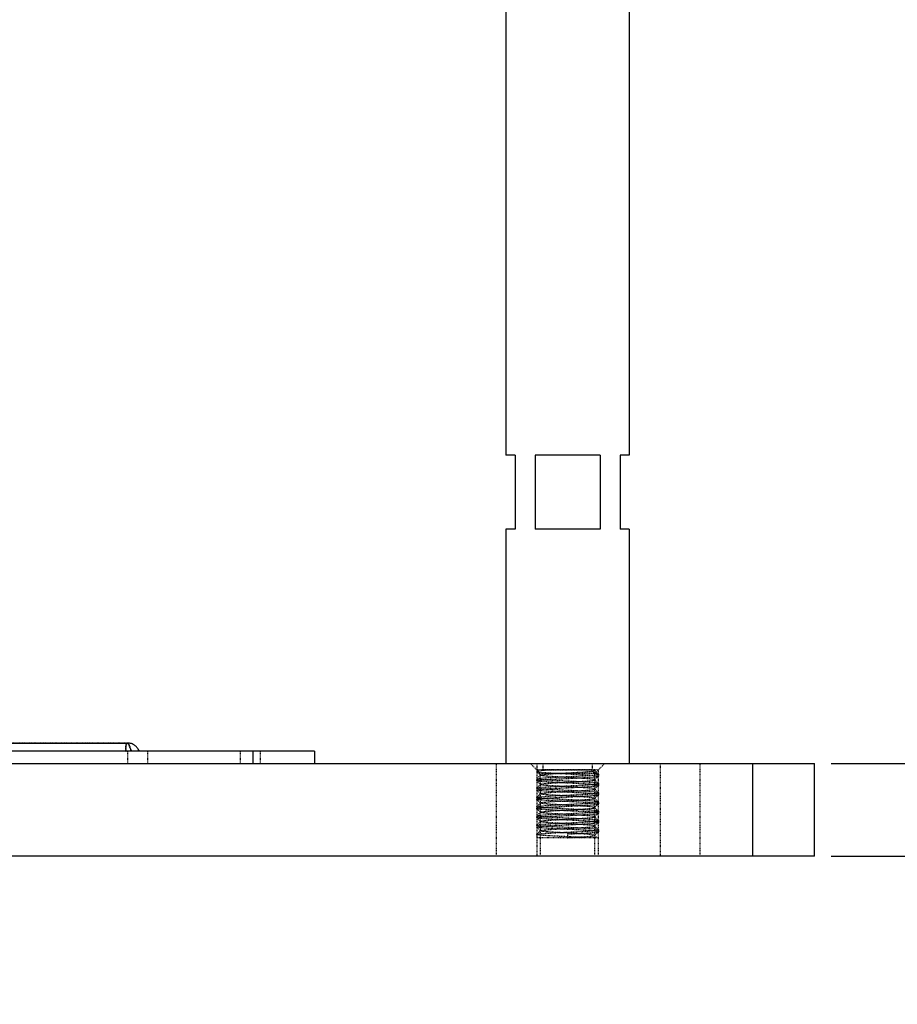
# Model space of a CAD drawing. Header units: millimetres. Extents: x -24622 to 2314, y -1603 to 2287.
# Tile 10 of 197: x -2793 to -2650, y 609 to 769. Entities that reach past the tile are written whole.
import ezdxf

# ---------------------------------------------------------------- set-up
doc = ezdxf.new("R2010")
doc.units = ezdxf.units.MM
doc.linetypes.add('HIDDEN', pattern=[0.2, 0.1, -0.1])
doc.layers.add('02___PRT_ALL_AXES', color=7, linetype='Continuous')
doc.layers.add('DEFAULT_2', color=8, linetype='HIDDEN')
doc.dimstyles.new('副本 22', dxfattribs={"dimtxt": 24, "dimasz": 12, "dimexe": 2.1, "dimexo": 2.7, "dimgap": 2, "dimtad": 0, "dimtxsty": 'Standard', "dimblk": 'OPEN30', "dimcen": 0, "dimclrd": 5, "dimclre": 3, "dimclrt": 256, "dimadec": 0, "dimazin": 2, "dimtm": 1e-09, "dimtfac": 0.6, "dimtofl": 0, "dimtmove": 0, "dimatfit": 3, "dimldrblk": 'OPEN30', "dimfxl": 0, "dimtolj": 1, "dimarcsym": 0})

# ---------------------------------------------------------------- blocks, each defined once
blk = doc.blocks.new('_Open30')
at = {"color": 0, "linetype": 'ByBlock', "lineweight": -2}
for p, q in [((-1, 0.268), (0, 0)), ((0, 0), (-1, -0.268)), ((0, 0), (-1, 0))]:
    blk.add_line(p, q, dxfattribs=at)
blk = doc.blocks.new('*D102')
at = {"color": 5, "linetype": 'ByBlock', "lineweight": -2}
for p, q in [((-2632.3, 660.34), (-2632.3, 672.34)), ((-2632.3, 621.34), (-2632.3, 609.34))]:
    blk.add_line(p, q, dxfattribs=at)
at = {"color": 3, "linetype": 'ByBlock', "lineweight": -2}
for p, q in [((-2661.11, 648.34), (-2630.2, 648.34)), ((-2661.11, 633.34), (-2630.2, 633.34))]:
    blk.add_line(p, q, dxfattribs=at)
at = {"layer": 'Defpoints', "color": 0, "linetype": 'ByBlock'}
for p in [(-2663.81, 648.34), (-2632.3, 648.34), (-2663.81, 633.34)]:
    blk.add_point(p, dxfattribs=at)
at = {"color": 5, "linetype": 'ByBlock', "lineweight": -2, "xscale": 12, "yscale": 12, "zscale": 12}
for p, rotation in [((-2632.3, 648.34), 270), ((-2632.3, 633.34), 90)]:
    blk.add_blockref('_Open30', p, dxfattribs=dict(at, rotation=rotation))
at = {"linetype": 'ByBlock', "insert": (-2632.3, 690.34), "char_height": 24, "attachment_point": 5, "rotation": 90}
blk.add_mtext('\\A1;15', dxfattribs=at)
blk = doc.blocks.new('*D103')
at = {"color": 3, "linetype": 'ByBlock', "lineweight": -2}
for p, q in [((-2581.11, 1027.34), (-2544.56, 1027.34)), ((-2661.11, 633.34), (-2544.56, 633.34))]:
    blk.add_line(p, q, dxfattribs=at)
at = {"color": 5, "linetype": 'ByBlock', "lineweight": -2}
for p, q in [((-2546.66, 1015.34), (-2546.66, 898.34)), ((-2546.66, 645.34), (-2546.66, 762.34))]:
    blk.add_line(p, q, dxfattribs=at)
at = {"layer": 'Defpoints', "color": 0, "linetype": 'ByBlock'}
for p in [(-2583.81, 1027.34), (-2546.66, 1027.34), (-2663.81, 633.34)]:
    blk.add_point(p, dxfattribs=at)
at = {"color": 5, "linetype": 'ByBlock', "lineweight": -2, "xscale": 12, "yscale": 12, "zscale": 12}
for p, rotation in [((-2546.66, 1027.34), 90), ((-2546.66, 633.34), 270)]:
    blk.add_blockref('_Open30', p, dxfattribs=dict(at, rotation=rotation))
at = {"linetype": 'ByBlock', "insert": (-2546.66, 830.34), "char_height": 24, "attachment_point": 5, "rotation": 90}
blk.add_mtext('\\A1;394%%P20', dxfattribs=at)

msp = doc.modelspace()

# ---------------------------------------------------------------- linework, layer by layer
at = {"color": 7, "linetype": 'Continuous'}
for p, q in [((-2713.808, 808.337), (-2713.808, 698.337)), ((-2693.808, 808.337), (-2693.808, 698.337)), ((-2712.308, 698.337), (-2713.808, 698.337)), ((-2712.308, 698.337), (-2712.308, 686.337)), ((-2698.54, 698.337), (-2709.075, 698.337)), ((-2709.075, 698.337), (-2709.075, 686.337)), ((-2698.54, 698.337), (-2698.54, 686.337)), ((-2693.808, 698.337), (-2695.308, 698.337)), ((-2695.308, 698.337), (-2695.308, 686.337)), ((-2712.308, 686.337), (-2713.808, 686.337)), ((-2713.808, 686.337), (-2713.808, 648.337)), ((-2698.54, 686.337), (-2709.075, 686.337)), ((-2693.808, 686.337), (-2695.308, 686.337)), ((-2693.808, 686.337), (-2693.808, 648.337)), ((-2794.044, 651.679), (-2775.108, 651.679)), ((-2744.808, 650.337), (-2815.808, 650.337)), ((-2773.237, 650.545), (-2773.334, 650.683)), ((-2773.182, 650.469), (-2773.237, 650.545)), ((-2754.724, 648.337), (-2754.724, 650.337)), ((-2744.808, 650.337), (-2744.808, 648.337)), ((-3363.808, 648.337), (-2663.808, 648.337)), ((-2673.808, 633.337), (-2673.808, 648.337)), ((-2663.808, 633.337), (-2663.808, 648.337)), ((-2663.808, 633.337), (-3363.808, 633.337))]:
    msp.add_line(p, q, dxfattribs=at)
for points in [[(-2774.19, 651.458), (-2774.324, 651.52), (-2774.463, 651.572), (-2774.608, 651.615), (-2774.758, 651.648), (-2774.912, 651.669), (-2775.069, 651.679), (-2775.114, 651.679)], [(-2773.949, 651.314), (-2774.066, 651.389), (-2774.19, 651.458)], [(-2773.334, 650.683), (-2773.401, 650.774), (-2773.475, 650.868), (-2773.557, 650.964), (-2773.646, 651.058), (-2773.741, 651.149), (-2773.842, 651.234), (-2773.951, 651.315)], [(-2773.064, 650.337), (-2773.118, 650.39), (-2773.184, 650.471)]]:
    msp.add_lwpolyline(points, dxfattribs=at)
at = {"color": 7, "linetype": 'Continuous', "start_tangent": (0.9999995, 0.0009566), "end_tangent": (0.3161193, -0.9487195)}
msp.add_spline([(-2775.114, 651.679), (-2774.972, 651.582), (-2774.813, 651.301), (-2774.642, 650.867), (-2774.461, 650.337)], degree=3, dxfattribs=at)
at = {"layer": '02___PRT_ALL_AXES', "color": 7, "linetype": 'Continuous'}
for p, q in [((-2713.808, 808.337), (-2713.808, 698.337)), ((-2693.808, 808.337), (-2693.808, 698.337)), ((-2713.808, 686.337), (-2713.808, 648.337)), ((-2693.808, 686.337), (-2693.808, 648.337))]:
    msp.add_line(p, q, dxfattribs=at)
at = {"layer": '02___PRT_ALL_AXES', "color": 8, "linetype": 'HIDDEN'}
for p, q in [((-2713.808, 648.337), (-2693.808, 648.337)), ((-2707.808, 648.337), (-2707.808, 647.337)), ((-2699.808, 648.337), (-2699.808, 647.337)), ((-2708.808, 647.337), (-2708.808, 647.062)), ((-2707.808, 647.337), (-2699.808, 647.337)), ((-2698.808, 646.612), (-2698.808, 646.312)), ((-2708.808, 645.862), (-2708.808, 645.562)), ((-2698.808, 645.112), (-2698.808, 644.812)), ((-2708.808, 644.362), (-2708.808, 644.062)), ((-2698.808, 643.612), (-2698.808, 643.312)), ((-2708.808, 642.862), (-2708.808, 642.562)), ((-2698.808, 642.112), (-2698.808, 641.812)), ((-2708.808, 641.362), (-2708.808, 641.062)), ((-2708.808, 639.862), (-2708.808, 639.562)), ((-2698.808, 640.612), (-2698.808, 640.312)), ((-2708.808, 638.362), (-2708.808, 638.062)), ((-2698.808, 639.112), (-2698.808, 638.812)), ((-2708.808, 636.862), (-2708.808, 636.337)), ((-2698.808, 637.612), (-2698.808, 637.312))]:
    msp.add_line(p, q, dxfattribs=at)
at = {"layer": 'DEFAULT_2', "color": 8, "linetype": 'HIDDEN'}
for p, q in [((-2775.115, 651.679), (-2794.052, 651.679)), ((-2775.058, 648.337), (-2775.058, 650.337)), ((-2773.117, 650.389), (-2773.118, 650.39)), ((-2771.808, 648.337), (-2771.808, 650.337)), ((-2756.808, 648.337), (-2756.808, 650.337)), ((-2753.558, 648.337), (-2753.558, 650.337)), ((-2715.308, 633.337), (-2715.308, 648.337)), ((-2708.208, 646.737), (-2709.808, 648.337)), ((-2708.808, 648.337), (-2708.808, 633.337)), ((-2699.408, 646.737), (-2697.808, 648.337)), ((-2688.808, 648.337), (-2688.808, 633.337)), ((-2682.308, 633.337), (-2682.308, 648.337)), ((-2698.808, 647.337), (-2708.808, 647.337)), ((-2708.808, 647.062), (-2708.802, 647.051)), ((-2708.802, 647.051), (-2708.244, 646.492)), ((-2708.201, 646.475), (-2708.802, 645.873)), ((-2708.244, 646.492), (-2708.201, 646.449)), ((-2699.408, 646.737), (-2708.208, 646.737)), ((-2708.208, 633.337), (-2708.208, 646.737)), ((-2699.477, 646.737), (-2699.997, 647.337)), ((-2699.477, 647.337), (-2699.477, 646.737)), ((-2699.414, 647.199), (-2699.276, 647.337)), ((-2699.344, 647.155), (-2699.414, 647.225)), ((-2699.414, 647.199), (-2699.414, 647.225)), ((-2699.414, 645.699), (-2698.813, 646.301)), ((-2699.408, 633.337), (-2699.408, 646.737)), ((-2698.813, 646.623), (-2699.344, 647.155)), ((-2698.808, 646.612), (-2698.813, 646.623)), ((-2698.813, 646.301), (-2698.808, 646.312)), ((-2698.808, 633.337), (-2698.808, 647.337)), ((-2708.808, 645.862), (-2708.802, 645.873)), ((-2708.802, 645.551), (-2708.808, 645.562)), ((-2708.802, 645.551), (-2708.201, 644.949)), ((-2708.201, 644.975), (-2708.802, 644.373)), ((-2698.813, 645.123), (-2699.414, 645.725)), ((-2699.414, 644.199), (-2698.813, 644.801)), ((-2698.808, 645.112), (-2698.813, 645.123)), ((-2698.813, 644.801), (-2698.808, 644.812)), ((-2708.808, 644.362), (-2708.802, 644.373)), ((-2708.802, 644.051), (-2708.808, 644.062)), ((-2708.802, 644.051), (-2708.201, 643.449)), ((-2708.201, 643.475), (-2708.802, 642.873)), ((-2698.813, 643.623), (-2699.414, 644.225)), ((-2699.414, 642.699), (-2698.813, 643.301)), ((-2698.808, 643.612), (-2698.813, 643.623)), ((-2698.813, 643.301), (-2698.808, 643.312)), ((-2708.808, 642.862), (-2708.802, 642.873)), ((-2708.802, 642.551), (-2708.808, 642.562)), ((-2708.802, 642.551), (-2708.201, 641.949)), ((-2708.201, 641.975), (-2708.802, 641.373)), ((-2698.813, 642.123), (-2699.414, 642.725)), ((-2699.414, 641.199), (-2698.813, 641.801)), ((-2698.808, 642.112), (-2698.813, 642.123)), ((-2698.813, 641.801), (-2698.808, 641.812)), ((-2708.808, 641.362), (-2708.802, 641.373)), ((-2708.802, 641.051), (-2708.808, 641.062)), ((-2708.808, 639.862), (-2708.802, 639.873)), ((-2708.802, 641.051), (-2708.201, 640.449)), ((-2708.201, 640.475), (-2708.802, 639.873)), ((-2698.813, 640.623), (-2699.414, 641.225)), ((-2699.414, 639.699), (-2698.813, 640.301)), ((-2698.808, 640.612), (-2698.813, 640.623)), ((-2698.813, 640.301), (-2698.808, 640.312)), ((-2708.802, 639.551), (-2708.808, 639.562)), ((-2708.808, 638.362), (-2708.802, 638.373)), ((-2708.802, 639.551), (-2708.201, 638.949)), ((-2708.201, 638.975), (-2708.802, 638.373)), ((-2698.813, 639.123), (-2699.414, 639.725)), ((-2699.414, 638.199), (-2698.813, 638.801)), ((-2698.813, 637.623), (-2699.414, 638.225)), ((-2698.808, 639.112), (-2698.813, 639.123)), ((-2698.813, 638.801), (-2698.808, 638.812)), ((-2708.802, 638.051), (-2708.808, 638.062)), ((-2708.808, 636.862), (-2708.802, 636.873)), ((-2708.802, 638.051), (-2708.201, 637.449)), ((-2708.201, 637.475), (-2708.802, 636.873)), ((-2703.808, 636.937), (-2703.808, 636.337)), ((-2699.414, 636.699), (-2698.813, 637.301)), ((-2699.027, 636.337), (-2699.414, 636.725)), ((-2698.808, 637.612), (-2698.813, 637.623)), ((-2698.813, 637.301), (-2698.808, 637.312)), ((-2699.027, 636.337), (-2708.807, 636.337))]:
    msp.add_line(p, q, dxfattribs=at)
for points, start_tangent, end_tangent in [([(-2775.329, 650.337), (-2775.319, 651.301), (-2775.282, 651.463), (-2775.234, 651.582), (-2775.114, 651.679)], (-0.1026608, 0.9947164), (0.9999985, 0.0017266)), ([(-2775.115, 651.679), (-2775.234, 651.582), (-2775.282, 651.462), (-2775.319, 651.299), (-2775.329, 650.337)], (-0.9999973, -0.0023392), (0.1019912, -0.9947853)), ([(-2774.461, 650.337), (-2774.642, 650.867), (-2774.813, 651.299), (-2774.971, 651.582), (-2775.114, 651.679)], (-0.3153633, 0.948971), (-0.9999949, 0.0031882)), ([(-2707.991, 647.2), (-2708.342, 647.166), (-2708.599, 647.131), (-2708.755, 647.097), (-2708.794, 647.079), (-2708.808, 647.062)], (-0.9962215, -0.0868494), (0.0012809, -0.9999992)), ([(-2708.808, 645.562), (-2708.784, 645.585), (-2708.714, 645.608), (-2708.599, 645.631), (-2708.438, 645.654), (-2708.235, 645.677), (-2707.99, 645.7), (-2707.385, 645.747), (-2706.647, 645.793), (-2705.803, 645.839), (-2704.885, 645.885), (-2703.927, 645.931), (-2702.964, 645.977), (-2702.033, 646.024), (-2701.168, 646.07), (-2700.401, 646.116), (-2699.761, 646.162), (-2699.497, 646.185), (-2699.272, 646.208), (-2699.09, 646.231), (-2698.952, 646.254), (-2698.86, 646.278), (-2698.813, 646.301)], (0, 1), (0.7089102, 0.7052987)), ([(-2708.802, 647.051), (-2708.755, 647.028), (-2708.663, 647.004), (-2708.525, 646.981), (-2708.343, 646.958), (-2708.119, 646.935), (-2707.854, 646.912), (-2707.214, 646.866), (-2706.448, 646.82), (-2705.582, 646.774), (-2704.651, 646.727), (-2703.688, 646.681), (-2702.73, 646.635), (-2701.812, 646.589), (-2700.968, 646.543), (-2700.23, 646.497), (-2699.626, 646.451), (-2699.381, 646.427), (-2699.177, 646.404), (-2699.016, 646.381), (-2698.901, 646.358), (-2698.831, 646.335), (-2698.808, 646.312)], (0.7081624, -0.7060496), (0, -1)), ([(-2708.802, 645.873), (-2708.755, 645.896), (-2708.663, 645.92), (-2708.525, 645.943), (-2708.343, 645.966), (-2708.119, 645.989), (-2707.854, 646.012), (-2707.214, 646.058), (-2706.447, 646.104), (-2705.582, 646.15), (-2704.651, 646.197), (-2703.688, 646.243), (-2702.73, 646.289), (-2701.812, 646.335), (-2700.968, 646.381), (-2700.23, 646.427), (-2699.626, 646.474), (-2699.381, 646.497), (-2699.177, 646.52), (-2699.016, 646.543), (-2698.901, 646.566), (-2698.831, 646.589), (-2698.808, 646.612)], (0.7089105, 0.7052984), (0, 1)), ([(-2708.201, 646.475), (-2708.159, 646.498), (-2708.077, 646.52), (-2707.958, 646.543), (-2707.801, 646.565), (-2707.381, 646.611), (-2706.833, 646.656), (-2705.816, 646.724), (-2704.637, 646.792), (-2703.391, 646.86), (-2702.179, 646.928), (-2701.098, 646.995), (-2700.634, 647.029), (-2700.234, 647.063), (-2699.906, 647.097), (-2699.657, 647.131), (-2699.492, 647.165), (-2699.442, 647.182), (-2699.414, 647.199)], (0.7052001, 0.7090084), (0.707063, 0.7071506)), ([(-2699.414, 645.725), (-2699.456, 645.748), (-2699.538, 645.77), (-2699.657, 645.793), (-2699.814, 645.815), (-2700.234, 645.861), (-2700.782, 645.906), (-2701.8, 645.974), (-2702.978, 646.042), (-2704.224, 646.11), (-2705.436, 646.178), (-2706.517, 646.245), (-2706.981, 646.279), (-2707.381, 646.313), (-2707.709, 646.347), (-2707.958, 646.381), (-2708.123, 646.415), (-2708.173, 646.432), (-2708.201, 646.449)], (-0.7077981, 0.7064148), (-0.7059455, 0.7082661)), ([(-2705.841, 647.337), (-2706.471, 647.303), (-2707.991, 647.2)], (-0.998637, -0.0521938), (-0.9962215, -0.0868494)), ([(-2699.414, 647.225), (-2699.472, 647.253), (-2699.59, 647.281), (-2699.766, 647.309), (-2699.997, 647.337)], (-0.7066558, 0.7075574), (-0.9941638, 0.1078814)), ([(-2698.813, 646.623), (-2698.877, 646.652), (-2699.01, 646.68), (-2699.212, 646.709), (-2699.477, 646.737)], (-0.7083138, 0.7058976), (-0.9954715, 0.0950605)), ([(-2698.813, 645.123), (-2698.86, 645.146), (-2698.952, 645.17), (-2699.09, 645.193), (-2699.272, 645.216), (-2699.497, 645.239), (-2699.761, 645.262), (-2700.401, 645.308), (-2701.168, 645.354), (-2702.033, 645.4), (-2702.964, 645.447), (-2703.927, 645.493), (-2704.885, 645.539), (-2705.803, 645.585), (-2706.647, 645.631), (-2707.385, 645.677), (-2707.99, 645.724), (-2708.235, 645.747), (-2708.438, 645.77), (-2708.599, 645.793), (-2708.714, 645.816), (-2708.784, 645.839), (-2708.808, 645.862)], (-0.7089105, 0.7052984), (0, 1)), ([(-2708.808, 644.062), (-2708.784, 644.085), (-2708.714, 644.108), (-2708.599, 644.131), (-2708.438, 644.154), (-2708.235, 644.177), (-2707.99, 644.2), (-2707.385, 644.247), (-2706.647, 644.293), (-2705.803, 644.339), (-2704.885, 644.385), (-2703.927, 644.431), (-2702.964, 644.477), (-2702.033, 644.524), (-2701.168, 644.57), (-2700.401, 644.616), (-2699.761, 644.662), (-2699.497, 644.685), (-2699.272, 644.708), (-2699.09, 644.731), (-2698.952, 644.754), (-2698.86, 644.778), (-2698.813, 644.801)], (0, 1), (0.7089102, 0.7052987)), ([(-2698.808, 644.812), (-2698.831, 644.835), (-2698.901, 644.858), (-2699.016, 644.881), (-2699.177, 644.904), (-2699.381, 644.927), (-2699.626, 644.95), (-2700.23, 644.997), (-2700.968, 645.043), (-2701.812, 645.089), (-2702.73, 645.135), (-2703.688, 645.181), (-2704.651, 645.227), (-2705.582, 645.274), (-2706.447, 645.32), (-2707.214, 645.366), (-2707.854, 645.412), (-2708.119, 645.435), (-2708.343, 645.458), (-2708.525, 645.481), (-2708.663, 645.504), (-2708.755, 645.528), (-2708.802, 645.551)], (0, 1), (-0.7089102, 0.7052987)), ([(-2708.802, 644.373), (-2708.755, 644.396), (-2708.663, 644.42), (-2708.525, 644.443), (-2708.343, 644.466), (-2708.119, 644.489), (-2707.854, 644.512), (-2707.214, 644.558), (-2706.447, 644.604), (-2705.582, 644.65), (-2704.651, 644.697), (-2703.688, 644.743), (-2702.73, 644.789), (-2701.812, 644.835), (-2700.968, 644.881), (-2700.23, 644.927), (-2699.626, 644.974), (-2699.381, 644.997), (-2699.177, 645.02), (-2699.016, 645.043), (-2698.901, 645.066), (-2698.831, 645.089), (-2698.808, 645.112)], (0.7089105, 0.7052984), (0, 1)), ([(-2708.201, 644.975), (-2708.159, 644.998), (-2708.077, 645.02), (-2707.958, 645.043), (-2707.801, 645.065), (-2707.381, 645.111), (-2706.833, 645.156), (-2705.816, 645.224), (-2704.637, 645.292), (-2703.391, 645.36), (-2702.179, 645.428), (-2701.098, 645.495), (-2700.634, 645.529), (-2700.234, 645.563), (-2699.906, 645.597), (-2699.657, 645.631), (-2699.492, 645.665), (-2699.442, 645.682), (-2699.414, 645.699)], (0.7065753, 0.7076379), (0.7079451, 0.7062675)), ([(-2699.414, 644.225), (-2699.456, 644.248), (-2699.538, 644.27), (-2699.657, 644.293), (-2699.814, 644.315), (-2700.234, 644.361), (-2700.782, 644.406), (-2701.799, 644.474), (-2702.978, 644.542), (-2704.224, 644.61), (-2705.436, 644.678), (-2706.517, 644.745), (-2706.981, 644.779), (-2707.381, 644.813), (-2707.709, 644.847), (-2707.958, 644.881), (-2708.123, 644.915), (-2708.173, 644.932), (-2708.201, 644.949)], (-0.7053518, 0.7088574), (-0.7053541, 0.7088551)), ([(-2699.414, 645.699), (-2699.408, 645.712), (-2699.414, 645.725)], (0.7079451, 0.7062675), (-0.707798, 0.7064148)), ([(-2698.813, 643.623), (-2698.86, 643.646), (-2698.952, 643.67), (-2699.09, 643.693), (-2699.272, 643.716), (-2699.497, 643.739), (-2699.761, 643.762), (-2700.401, 643.808), (-2701.168, 643.854), (-2702.033, 643.9), (-2702.964, 643.947), (-2703.927, 643.993), (-2704.885, 644.039), (-2705.803, 644.085), (-2706.647, 644.131), (-2707.385, 644.177), (-2707.99, 644.224), (-2708.235, 644.247), (-2708.438, 644.27), (-2708.599, 644.293), (-2708.714, 644.316), (-2708.784, 644.339), (-2708.808, 644.362)], (-0.7089105, 0.7052984), (0, 1)), ([(-2708.808, 642.562), (-2708.784, 642.585), (-2708.714, 642.608), (-2708.599, 642.631), (-2708.438, 642.654), (-2708.235, 642.677), (-2707.99, 642.7), (-2707.385, 642.747), (-2706.647, 642.793), (-2705.803, 642.839), (-2704.885, 642.885), (-2703.927, 642.931), (-2702.964, 642.977), (-2702.033, 643.024), (-2701.168, 643.07), (-2700.401, 643.116), (-2699.761, 643.162), (-2699.497, 643.185), (-2699.272, 643.208), (-2699.09, 643.231), (-2698.952, 643.254), (-2698.86, 643.278), (-2698.813, 643.301)], (0, 1), (0.7089102, 0.7052987)), ([(-2698.808, 643.312), (-2698.831, 643.335), (-2698.901, 643.358), (-2699.016, 643.381), (-2699.177, 643.404), (-2699.381, 643.427), (-2699.626, 643.45), (-2700.23, 643.497), (-2700.968, 643.543), (-2701.812, 643.589), (-2702.73, 643.635), (-2703.688, 643.681), (-2704.651, 643.727), (-2705.582, 643.774), (-2706.447, 643.82), (-2707.214, 643.866), (-2707.854, 643.912), (-2708.119, 643.935), (-2708.343, 643.958), (-2708.525, 643.981), (-2708.663, 644.004), (-2708.755, 644.028), (-2708.802, 644.051)], (0, 1), (-0.7089102, 0.7052987)), ([(-2708.802, 642.873), (-2708.755, 642.896), (-2708.663, 642.92), (-2708.525, 642.943), (-2708.343, 642.966), (-2708.119, 642.989), (-2707.854, 643.012), (-2707.214, 643.058), (-2706.447, 643.104), (-2705.582, 643.15), (-2704.651, 643.197), (-2703.688, 643.243), (-2702.73, 643.289), (-2701.812, 643.335), (-2700.968, 643.381), (-2700.23, 643.427), (-2699.626, 643.474), (-2699.381, 643.497), (-2699.177, 643.52), (-2699.016, 643.543), (-2698.901, 643.566), (-2698.831, 643.589), (-2698.808, 643.612)], (0.7089105, 0.7052984), (0, 1)), ([(-2708.201, 643.449), (-2708.208, 643.462), (-2708.201, 643.475)], (-0.7078003, 0.7064126), (0.7079428, 0.7062697)), ([(-2708.201, 643.475), (-2708.159, 643.498), (-2708.077, 643.52), (-2707.958, 643.543), (-2707.801, 643.565), (-2707.381, 643.611), (-2706.833, 643.656), (-2705.816, 643.724), (-2704.637, 643.792), (-2703.391, 643.86), (-2702.179, 643.928), (-2701.098, 643.995), (-2700.634, 644.029), (-2700.234, 644.063), (-2699.906, 644.097), (-2699.657, 644.131), (-2699.492, 644.165), (-2699.442, 644.182), (-2699.414, 644.199)], (0.7079429, 0.7062697), (0.7065775, 0.7076357)), ([(-2699.414, 642.725), (-2699.456, 642.748), (-2699.538, 642.77), (-2699.657, 642.793), (-2699.814, 642.815), (-2700.234, 642.861), (-2700.782, 642.906), (-2701.799, 642.974), (-2702.978, 643.042), (-2704.224, 643.11), (-2705.436, 643.178), (-2706.517, 643.245), (-2706.981, 643.279), (-2707.381, 643.313), (-2707.709, 643.347), (-2707.958, 643.381), (-2708.123, 643.415), (-2708.173, 643.432), (-2708.201, 643.449)], (-0.7059433, 0.7082684), (-0.7078003, 0.7064126)), ([(-2698.813, 642.123), (-2698.86, 642.146), (-2698.952, 642.17), (-2699.09, 642.193), (-2699.272, 642.216), (-2699.497, 642.239), (-2699.761, 642.262), (-2700.401, 642.308), (-2701.168, 642.354), (-2702.033, 642.4), (-2702.964, 642.447), (-2703.927, 642.493), (-2704.885, 642.539), (-2705.803, 642.585), (-2706.647, 642.631), (-2707.385, 642.677), (-2707.99, 642.724), (-2708.235, 642.747), (-2708.438, 642.77), (-2708.599, 642.793), (-2708.714, 642.816), (-2708.784, 642.839), (-2708.808, 642.862)], (-0.7089105, 0.7052984), (0, 1)), ([(-2708.808, 641.062), (-2708.784, 641.085), (-2708.714, 641.108), (-2708.599, 641.131), (-2708.438, 641.154), (-2708.235, 641.177), (-2707.99, 641.2), (-2707.385, 641.247), (-2706.647, 641.293), (-2705.803, 641.339), (-2704.885, 641.385), (-2703.927, 641.431), (-2702.964, 641.477), (-2702.033, 641.524), (-2701.168, 641.57), (-2700.401, 641.616), (-2699.761, 641.662), (-2699.497, 641.685), (-2699.272, 641.708), (-2699.09, 641.731), (-2698.952, 641.754), (-2698.86, 641.778), (-2698.813, 641.801)], (0, 1), (0.7089102, 0.7052987)), ([(-2708.138, 642.437), (-2708.403, 642.465), (-2708.605, 642.494), (-2708.738, 642.522), (-2708.802, 642.551)], (-0.9954715, 0.0950605), (-0.7083136, 0.7058979)), ([(-2708.802, 641.373), (-2708.755, 641.396), (-2708.663, 641.42), (-2708.525, 641.443), (-2708.343, 641.466), (-2708.119, 641.489), (-2707.854, 641.512), (-2707.214, 641.558), (-2706.447, 641.604), (-2705.582, 641.65), (-2704.651, 641.697), (-2703.688, 641.743), (-2702.73, 641.789), (-2701.812, 641.835), (-2700.968, 641.881), (-2700.23, 641.927), (-2699.626, 641.974), (-2699.381, 641.997), (-2699.177, 642.02), (-2699.016, 642.043), (-2698.901, 642.066), (-2698.831, 642.089), (-2698.808, 642.112)], (0.7089105, 0.7052984), (0, 1)), ([(-2708.201, 641.975), (-2708.159, 641.998), (-2708.077, 642.02), (-2707.958, 642.043), (-2707.801, 642.065), (-2707.381, 642.111), (-2706.833, 642.156), (-2705.816, 642.224), (-2704.637, 642.292), (-2703.391, 642.36), (-2702.179, 642.428), (-2701.098, 642.495), (-2700.634, 642.529), (-2700.234, 642.563), (-2699.906, 642.597), (-2699.657, 642.631), (-2699.492, 642.665), (-2699.442, 642.682), (-2699.414, 642.699)], (0.7070607, 0.7071529), (0.7052023, 0.7090061)), ([(-2707.618, 641.837), (-2707.849, 641.865), (-2708.025, 641.893), (-2708.143, 641.921), (-2708.201, 641.949)], (-0.9941638, 0.1078814), (-0.7066581, 0.7075552)), ([(-2698.808, 641.812), (-2698.824, 641.832), (-2698.874, 641.851), (-2698.957, 641.871), (-2699.073, 641.89), (-2699.398, 641.929), (-2699.841, 641.968), (-2700.39, 642.007), (-2701.03, 642.046), (-2701.744, 642.085), (-2702.513, 642.125), (-2704.135, 642.203), (-2705.721, 642.281), (-2707.104, 642.359), (-2708.138, 642.437)], (0, 1), (-0.9954715, 0.0950605)), ([(-2699.414, 641.225), (-2699.447, 641.244), (-2699.508, 641.263), (-2699.713, 641.301), (-2700.022, 641.34), (-2700.429, 641.378), (-2700.922, 641.416), (-2701.488, 641.454), (-2702.115, 641.493), (-2702.784, 641.531), (-2704.185, 641.607), (-2705.546, 641.684), (-2706.731, 641.76), (-2707.618, 641.837)], (-0.7077037, 0.7065094), (-0.9941638, 0.1078814)), ([(-2708.138, 641.237), (-2708.427, 641.268), (-2708.637, 641.3), (-2708.765, 641.331), (-2708.797, 641.346), (-2708.808, 641.362)], (-0.9954715, 0.0950605), (0, 1)), ([(-2708.808, 639.562), (-2708.784, 639.585), (-2708.714, 639.608), (-2708.599, 639.631), (-2708.438, 639.654), (-2708.235, 639.677), (-2707.99, 639.7), (-2707.385, 639.747), (-2706.647, 639.793), (-2705.803, 639.839), (-2704.885, 639.885), (-2703.927, 639.931), (-2702.964, 639.977), (-2702.033, 640.024), (-2701.168, 640.07), (-2700.401, 640.116), (-2699.761, 640.162), (-2699.497, 640.185), (-2699.272, 640.208), (-2699.09, 640.231), (-2698.952, 640.254), (-2698.86, 640.278), (-2698.813, 640.301)], (0, 1), (0.7089102, 0.7052987)), ([(-2698.813, 639.123), (-2698.86, 639.146), (-2698.952, 639.17), (-2699.09, 639.193), (-2699.272, 639.216), (-2699.497, 639.239), (-2699.761, 639.262), (-2700.401, 639.308), (-2701.168, 639.354), (-2702.033, 639.4), (-2702.964, 639.447), (-2703.927, 639.493), (-2704.885, 639.539), (-2705.803, 639.585), (-2706.647, 639.631), (-2707.385, 639.677), (-2707.99, 639.724), (-2708.235, 639.747), (-2708.438, 639.77), (-2708.599, 639.793), (-2708.714, 639.816), (-2708.784, 639.839), (-2708.808, 639.862)], (-0.7089105, 0.7052984), (0, 1)), ([(-2698.808, 640.312), (-2698.831, 640.335), (-2698.901, 640.358), (-2699.016, 640.381), (-2699.177, 640.404), (-2699.381, 640.427), (-2699.626, 640.45), (-2700.23, 640.497), (-2700.968, 640.543), (-2701.812, 640.589), (-2702.73, 640.635), (-2703.688, 640.681), (-2704.651, 640.727), (-2705.582, 640.774), (-2706.447, 640.82), (-2707.214, 640.866), (-2707.854, 640.912), (-2708.119, 640.935), (-2708.343, 640.958), (-2708.525, 640.981), (-2708.663, 641.004), (-2708.755, 641.028), (-2708.802, 641.051)], (0, 1), (-0.7089102, 0.7052987)), ([(-2708.802, 639.873), (-2708.755, 639.896), (-2708.663, 639.92), (-2708.525, 639.943), (-2708.343, 639.966), (-2708.119, 639.989), (-2707.854, 640.012), (-2707.214, 640.058), (-2706.447, 640.104), (-2705.582, 640.15), (-2704.651, 640.197), (-2703.688, 640.243), (-2702.73, 640.289), (-2701.812, 640.335), (-2700.968, 640.381), (-2700.23, 640.427), (-2699.626, 640.474), (-2699.381, 640.497), (-2699.177, 640.52), (-2699.016, 640.543), (-2698.901, 640.566), (-2698.831, 640.589), (-2698.808, 640.612)], (0.7089105, 0.7052984), (0, 1)), ([(-2708.201, 640.475), (-2708.159, 640.498), (-2708.077, 640.52), (-2707.958, 640.543), (-2707.801, 640.565), (-2707.381, 640.611), (-2706.833, 640.656), (-2705.816, 640.724), (-2704.637, 640.792), (-2703.391, 640.86), (-2702.179, 640.928), (-2701.098, 640.995), (-2700.634, 641.029), (-2700.234, 641.063), (-2699.906, 641.097), (-2699.657, 641.131), (-2699.492, 641.165), (-2699.442, 641.182), (-2699.414, 641.199)], (0.7054408, 0.7087688), (0.7071477, 0.7070659)), ([(-2699.414, 639.725), (-2699.456, 639.748), (-2699.538, 639.77), (-2699.657, 639.793), (-2699.814, 639.815), (-2700.234, 639.861), (-2700.782, 639.906), (-2701.8, 639.974), (-2702.978, 640.042), (-2704.224, 640.11), (-2705.436, 640.178), (-2706.517, 640.245), (-2706.981, 640.279), (-2707.381, 640.313), (-2707.709, 640.347), (-2707.958, 640.381), (-2708.123, 640.415), (-2708.173, 640.432), (-2708.201, 640.449)], (-0.7071455, 0.7070681), (-0.7054431, 0.7087666)), ([(-2698.813, 640.623), (-2698.849, 640.643), (-2698.916, 640.662), (-2699.015, 640.681), (-2699.144, 640.7), (-2699.493, 640.738), (-2699.953, 640.777), (-2700.511, 640.815), (-2701.155, 640.854), (-2701.867, 640.892), (-2702.629, 640.93), (-2704.224, 641.007), (-2705.776, 641.084), (-2707.127, 641.16), (-2708.138, 641.237)], (-0.7089105, 0.7052985), (-0.9954715, 0.0950605)), ([(-2708.808, 638.062), (-2708.784, 638.085), (-2708.714, 638.108), (-2708.599, 638.131), (-2708.438, 638.154), (-2708.235, 638.177), (-2707.99, 638.2), (-2707.385, 638.247), (-2706.647, 638.293), (-2705.803, 638.339), (-2704.885, 638.385), (-2703.927, 638.431), (-2702.964, 638.477), (-2702.033, 638.524), (-2701.168, 638.57), (-2700.401, 638.616), (-2699.761, 638.662), (-2699.497, 638.685), (-2699.272, 638.708), (-2699.09, 638.731), (-2698.952, 638.754), (-2698.86, 638.778), (-2698.813, 638.801)], (0, 1), (0.7089102, 0.7052987)), ([(-2698.813, 637.623), (-2698.86, 637.646), (-2698.952, 637.67), (-2699.09, 637.693), (-2699.272, 637.716), (-2699.497, 637.739), (-2699.761, 637.762), (-2700.401, 637.808), (-2701.168, 637.854), (-2702.033, 637.9), (-2702.964, 637.947), (-2703.927, 637.993), (-2704.885, 638.039), (-2705.803, 638.085), (-2706.647, 638.131), (-2707.385, 638.177), (-2707.99, 638.224), (-2708.235, 638.247), (-2708.438, 638.27), (-2708.599, 638.293), (-2708.714, 638.316), (-2708.784, 638.339), (-2708.808, 638.362)], (-0.7089105, 0.7052984), (0, 1)), ([(-2698.808, 638.812), (-2698.831, 638.835), (-2698.901, 638.858), (-2699.016, 638.881), (-2699.177, 638.904), (-2699.381, 638.927), (-2699.626, 638.95), (-2700.23, 638.997), (-2700.968, 639.043), (-2701.812, 639.089), (-2702.73, 639.135), (-2703.688, 639.181), (-2704.651, 639.227), (-2705.582, 639.274), (-2706.447, 639.32), (-2707.214, 639.366), (-2707.854, 639.412), (-2708.119, 639.435), (-2708.343, 639.458), (-2708.525, 639.481), (-2708.663, 639.504), (-2708.755, 639.528), (-2708.802, 639.551)], (0, 1), (-0.7089102, 0.7052987)), ([(-2708.802, 638.373), (-2708.755, 638.396), (-2708.663, 638.42), (-2708.525, 638.443), (-2708.343, 638.466), (-2708.119, 638.489), (-2707.854, 638.512), (-2707.214, 638.558), (-2706.447, 638.604), (-2705.582, 638.65), (-2704.651, 638.697), (-2703.688, 638.743), (-2702.73, 638.789), (-2701.812, 638.835), (-2700.968, 638.881), (-2700.23, 638.927), (-2699.626, 638.974), (-2699.381, 638.997), (-2699.177, 639.02), (-2699.016, 639.043), (-2698.901, 639.066), (-2698.831, 639.089), (-2698.808, 639.112)], (0.7089105, 0.7052984), (0, 1)), ([(-2708.201, 638.975), (-2708.159, 638.998), (-2708.077, 639.02), (-2707.958, 639.043), (-2707.801, 639.065), (-2707.381, 639.111), (-2706.833, 639.156), (-2705.816, 639.224), (-2704.637, 639.292), (-2703.391, 639.36), (-2702.179, 639.428), (-2701.098, 639.495), (-2700.634, 639.529), (-2700.234, 639.563), (-2699.906, 639.597), (-2699.657, 639.631), (-2699.492, 639.665), (-2699.442, 639.682), (-2699.414, 639.699)], (0.7072053, 0.7070083), (0.7077058, 0.7065073)), ([(-2699.414, 638.225), (-2699.456, 638.248), (-2699.538, 638.27), (-2699.657, 638.293), (-2699.814, 638.315), (-2700.234, 638.361), (-2700.782, 638.406), (-2701.799, 638.474), (-2702.978, 638.542), (-2704.224, 638.61), (-2705.436, 638.678), (-2706.517, 638.745), (-2706.981, 638.779), (-2707.381, 638.813), (-2707.709, 638.847), (-2707.958, 638.881), (-2708.123, 638.915), (-2708.173, 638.932), (-2708.201, 638.949)], (-0.7052001, 0.7090084), (-0.706025, 0.7081869)), ([(-2708.201, 637.475), (-2708.159, 637.498), (-2708.077, 637.52), (-2707.958, 637.543), (-2707.801, 637.565), (-2707.381, 637.611), (-2706.833, 637.656), (-2705.816, 637.724), (-2704.637, 637.792), (-2703.391, 637.86), (-2702.179, 637.928), (-2701.098, 637.995), (-2700.634, 638.029), (-2700.234, 638.063), (-2699.906, 638.097), (-2699.657, 638.131), (-2699.492, 638.165), (-2699.442, 638.182), (-2699.414, 638.199)], (0.7077981, 0.7064148), (0.7059455, 0.7082661)), ([(-2700.869, 636.337), (-2702.077, 636.403), (-2703.415, 636.468), (-2704.783, 636.534), (-2706.078, 636.6), (-2706.666, 636.632), (-2707.202, 636.665), (-2707.673, 636.698), (-2708.071, 636.731), (-2708.388, 636.764), (-2708.62, 636.796), (-2708.76, 636.829), (-2708.796, 636.846), (-2708.808, 636.862)], (-0.998263, 0.0589154), (-0.0038715, 0.9999925)), ([(-2698.808, 637.312), (-2698.831, 637.335), (-2698.901, 637.358), (-2699.016, 637.381), (-2699.177, 637.404), (-2699.381, 637.427), (-2699.626, 637.45), (-2700.23, 637.497), (-2700.968, 637.543), (-2701.812, 637.589), (-2702.73, 637.635), (-2703.688, 637.681), (-2704.651, 637.727), (-2705.582, 637.774), (-2706.447, 637.82), (-2707.214, 637.866), (-2707.854, 637.912), (-2708.119, 637.935), (-2708.343, 637.958), (-2708.525, 637.981), (-2708.663, 638.004), (-2708.755, 638.028), (-2708.802, 638.051)], (0, 1), (-0.7089102, 0.7052987)), ([(-2708.802, 636.873), (-2708.755, 636.896), (-2708.663, 636.92), (-2708.525, 636.943), (-2708.343, 636.966), (-2708.119, 636.989), (-2707.854, 637.012), (-2707.214, 637.058), (-2706.448, 637.104), (-2705.582, 637.15), (-2704.651, 637.197), (-2703.688, 637.243), (-2702.73, 637.289), (-2701.812, 637.335), (-2700.968, 637.381), (-2700.23, 637.427), (-2699.626, 637.474), (-2699.381, 637.497), (-2699.177, 637.52), (-2699.016, 637.543), (-2698.901, 637.566), (-2698.831, 637.589), (-2698.808, 637.612)], (0.7066302, 0.7075831), (0, 1)), ([(-2708.201, 637.449), (-2708.208, 637.462), (-2708.201, 637.475)], (-0.7079451, 0.7062675), (0.707798, 0.7064148)), ([(-2699.414, 636.725), (-2699.456, 636.748), (-2699.538, 636.77), (-2699.657, 636.793), (-2699.814, 636.815), (-2700.234, 636.861), (-2700.782, 636.906), (-2701.799, 636.974), (-2702.978, 637.042), (-2704.224, 637.11), (-2705.436, 637.178), (-2706.517, 637.245), (-2706.981, 637.279), (-2707.381, 637.313), (-2707.709, 637.347), (-2707.958, 637.381), (-2708.123, 637.415), (-2708.173, 637.432), (-2708.201, 637.449)], (-0.7065816, 0.7076315), (-0.7079451, 0.7062675)), ([(-2703.808, 636.937), (-2702.862, 636.982), (-2701.949, 637.028), (-2701.105, 637.073), (-2700.358, 637.119), (-2699.735, 637.164), (-2699.478, 637.187), (-2699.26, 637.21), (-2699.083, 637.232), (-2698.949, 637.255), (-2698.859, 637.278), (-2698.813, 637.301)], (0.9988621, 0.0476922), (0.7089035, 0.7053055)), ([(-2703.808, 636.337), (-2702.979, 636.382), (-2702.179, 636.428), (-2701.438, 636.473), (-2700.782, 636.518), (-2700.234, 636.563), (-2699.814, 636.609), (-2699.657, 636.631), (-2699.538, 636.654), (-2699.456, 636.676), (-2699.414, 636.699)], (0.9985313, 0.0541777), (0.7053717, 0.7088376))]:
    msp.add_spline(points, degree=3, dxfattribs=dict(at, start_tangent=start_tangent, end_tangent=end_tangent))

# ---------------------------------------------------------------- dimensions: what is measured, and where the dimension line sits
at = {"color": 5, "linetype": 'ByBlock'}
dim = msp.add_linear_dim(base=(-2546.659, 1027.336), p1=(-2663.808, 633.337), p2=(-2583.808, 1027.336), angle=90, text='<>%%P20', dimstyle='副本 22', dxfattribs=at)
dim.commit()
dim.dimension.update_dxf_attribs({"geometry": '*D103', "text_midpoint": (-2546.659, 830.336)})
dim = msp.add_linear_dim(base=(-2632.303, 648.337), p1=(-2663.808, 633.337), p2=(-2663.808, 648.337), angle=90, dimstyle='副本 22', dxfattribs=at)
dim.commit()
dim.dimension.update_dxf_attribs({"geometry": '*D102', "text_midpoint": (-2632.303, 690.337)})

doc.saveas('drawing.dxf')
